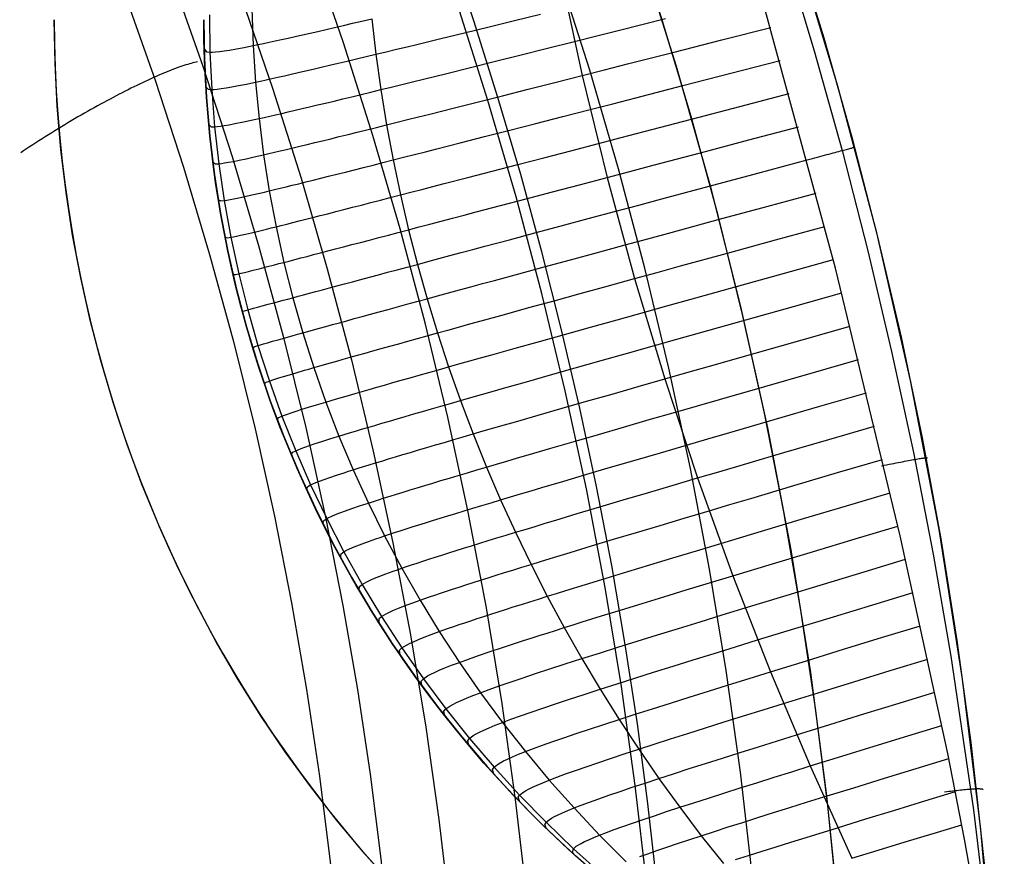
# Model space of a CAD drawing. Header units: millimetres. Extents: x -118 to 118, y -118 to 118.
# Tile 61 of 68: x 91 to 117, y 11 to 34. Entities that reach past the tile are written whole.
import ezdxf

# ---------------------------------------------------------------- set-up
doc = ezdxf.new("R2010")
doc.units = ezdxf.units.MM
doc.header["$MEASUREMENT"] = 0
doc.layers.add('Predefinito', color=5, linetype='Continuous')

msp = doc.modelspace()

# ---------------------------------------------------------------- linework, layer by layer
at = {"layer": 'Predefinito'}
for points in [[(113.5, 0), (113.472, 2.519), (113.387, 5.06), (113.244, 7.62), (113.041, 10.198), (112.777, 12.793), (112.45, 15.401), (112.06, 18.022), (111.605, 20.653), (111.084, 23.291), (110.497, 25.935), (109.842, 28.583), (109.119, 31.23), (108.326, 33.877), (107.465, 36.518), (106.533, 39.153), (105.531, 41.779), (104.459, 44.392), (103.316, 46.99), (102.103, 49.57), (100.82, 52.13), (99.468, 54.666), (98.046, 57.177), (96.556, 59.658)], [(108.5, 0), (108.458, 2.664), (108.35, 5.331), (108.175, 8.001), (107.933, 10.674), (107.627, 13.33), (107.256, 15.981), (106.82, 18.626), (106.319, 21.265), (105.755, 23.888), (105.129, 26.495), (104.439, 29.087), (103.687, 31.666), (102.872, 34.227), (101.997, 36.764), (101.061, 39.278), (100.065, 41.767), (99.006, 44.24), (97.889, 46.68), (96.715, 49.087), (95.483, 51.461), (94.186, 53.817), (92.835, 56.132), (91.429, 58.406)], [(117.5, 0), (117.43, 4.056), (117.22, 8.106), (116.87, 12.148), (116.381, 16.174), (115.754, 20.182), (114.988, 24.165), (114.086, 28.12), (113.047, 32.041), (111.874, 35.923), (110.567, 39.764), (109.129, 43.556), (107.56, 47.297), (105.864, 50.981), (104.041, 54.605), (102.094, 58.164)], [(91.159, 41.36), (92.147, 39.11), (93.075, 36.847), (93.959, 34.532), (94.78, 32.208), (95.54, 29.878), (96.238, 27.544), (96.876, 25.209), (97.454, 22.874), (97.972, 20.542), (98.432, 18.215), (98.833, 15.895), (99.177, 13.584), (99.465, 11.283), (99.698, 8.995), (99.877, 6.721), (100.003, 4.463), (100.078, 2.222), (100.103, 0)], [(101.172, 10.628), (100.399, 11.492), (99.656, 12.381), (98.944, 13.296), (98.263, 14.234), (97.614, 15.194), (96.998, 16.176), (96.416, 17.179), (95.869, 18.2), (95.356, 19.24), (94.879, 20.296), (94.438, 21.368), (94.033, 22.454), (93.666, 23.553), (93.336, 24.665), (93.044, 25.786), (92.79, 26.917), (92.575, 28.056), (92.399, 29.202), (92.262, 30.353), (92.163, 31.508), (92.104, 32.665), (92.085, 33.824)], [(101.172, 10.628), (100.399, 11.492), (99.656, 12.381), (98.944, 13.296), (98.263, 14.234), (97.614, 15.194), (96.998, 16.176), (96.416, 17.179), (95.869, 18.2), (95.356, 19.24), (94.879, 20.296), (94.438, 21.368), (94.033, 22.454), (93.666, 23.553), (93.336, 24.665), (93.044, 25.786), (92.79, 26.917), (92.575, 28.056), (92.399, 29.202), (92.262, 30.353), (92.163, 31.508), (92.104, 32.665), (92.085, 33.824)], [(106.465, 11.061), (106.032, 11.445), (105.605, 11.837), (105.185, 12.239), (104.773, 12.649), (104.367, 13.068), (103.969, 13.495), (103.579, 13.931), (103.198, 14.374), (102.824, 14.825), (102.459, 15.284), (102.103, 15.75), (101.756, 16.223), (101.418, 16.703), (101.089, 17.19), (100.77, 17.682), (100.461, 18.181), (100.162, 18.685), (99.872, 19.194), (99.593, 19.709), (99.325, 20.228), (99.066, 20.751), (98.819, 21.279), (98.582, 21.811), (98.355, 22.345), (98.14, 22.884), (97.935, 23.425), (97.741, 23.968), (97.558, 24.514), (97.386, 25.061), (97.225, 25.61), (97.075, 26.16), (96.936, 26.712), (96.807, 27.263), (96.69, 27.815), (96.583, 28.367), (96.486, 28.919), (96.401, 29.47), (96.326, 30.021), (96.261, 30.57), (96.206, 31.117), (96.162, 31.663), (96.128, 32.207), (96.104, 32.749), (96.089, 33.288), (96.085, 33.824)], [(96.085, 33.824), (96.103, 32.784), (96.156, 31.745), (96.246, 30.709), (96.372, 29.676), (96.532, 28.648), (96.729, 27.626), (96.96, 26.612), (97.226, 25.606), (97.527, 24.61), (97.862, 23.625), (98.231, 22.652), (98.633, 21.693), (99.068, 20.748), (99.536, 19.818), (100.035, 18.905), (100.565, 18.01), (101.126, 17.134), (101.717, 16.278), (102.337, 15.442), (102.985, 14.628), (103.661, 13.838), (104.364, 13.071), (105.094, 12.329), (105.848, 11.612), (106.626, 10.922)], [(106.626, 10.922), (105.848, 11.612), (105.094, 12.329), (104.364, 13.071), (103.661, 13.838), (102.985, 14.628), (102.337, 15.442), (101.717, 16.278), (101.126, 17.134), (100.565, 18.01), (100.035, 18.905), (99.536, 19.818), (99.068, 20.748), (98.633, 21.693), (98.231, 22.652), (97.862, 23.625), (97.527, 24.61), (97.226, 25.606), (96.96, 26.612), (96.729, 27.626), (96.532, 28.648), (96.372, 29.676), (96.246, 30.709), (96.156, 31.745), (96.103, 32.784), (96.085, 33.824)]]:
    msp.add_lwpolyline(points, dxfattribs=at)
at = {"layer": 'Predefinito', "extrusion": (-0.637433, 0.753614, -0.160452)}
msp.add_lwpolyline([(-96.658, -148.479), (-96.619, -148.386), (-96.577, -148.294), (-96.533, -148.203), (-96.487, -148.112), (-96.439, -148.022), (-96.388, -147.934), (-96.335, -147.846), (-96.28, -147.759), (-96.223, -147.674), (-96.164, -147.59), (-96.102, -147.507), (-96.039, -147.425), (-95.974, -147.345), (-95.907, -147.267), (-95.838, -147.19), (-95.767, -147.115), (-95.694, -147.042), (-95.62, -146.97), (-95.544, -146.901), (-95.467, -146.833), (-95.388, -146.767), (-95.308, -146.704), (-95.227, -146.642), (-95.144, -146.582), (-95.061, -146.525), (-94.976, -146.469), (-94.89, -146.416), (-94.803, -146.365), (-94.716, -146.317), (-94.628, -146.27), (-94.539, -146.226), (-94.449, -146.184), (-94.359, -146.144), (-94.267, -146.106), (-94.174, -146.07), (-94.08, -146.035), (-93.985, -146.003), (-93.888, -145.973), (-93.791, -145.946), (-93.693, -145.92), (-93.594, -145.897), (-93.494, -145.876), (-93.393, -145.857), (-93.292, -145.841), (-93.19, -145.827), (-93.088, -145.815), (-92.985, -145.806), (-92.882, -145.799), (-92.779, -145.795), (-92.676, -145.793), (-92.572, -145.794), (-92.469, -145.797), (-92.366, -145.803), (-92.263, -145.811), (-92.161, -145.821), (-92.059, -145.834), (-91.957, -145.849), (-91.856, -145.867), (-91.756, -145.886), (-91.656, -145.909), (-91.557, -145.933), (-91.459, -145.96), (-91.362, -145.989), (-91.266, -146.02)], dxfattribs=at)
at = {"layer": 'Predefinito', "extrusion": (-0.258825, 0.965924, 5.31879e-06)}
msp.add_lwpolyline([(-116.188, -134.129), (-116.26, -134.179), (-116.331, -134.232), (-116.401, -134.288), (-116.469, -134.346), (-116.537, -134.406), (-116.602, -134.468), (-116.666, -134.533), (-116.728, -134.6), (-116.789, -134.669), (-116.847, -134.741), (-116.904, -134.814), (-116.958, -134.889), (-117.01, -134.966), (-117.06, -135.044), (-117.107, -135.124), (-117.152, -135.206), (-117.194, -135.289), (-117.234, -135.373), (-117.271, -135.458), (-117.305, -135.544), (-117.336, -135.632), (-117.365, -135.719), (-117.391, -135.808), (-117.414, -135.897), (-117.435, -135.986), (-117.452, -136.075), (-117.467, -136.165), (-117.479, -136.254), (-117.488, -136.343), (-117.495, -136.432), (-117.499, -136.521), (-117.5, -136.609)], dxfattribs=at)
at = {"layer": 'Predefinito', "extrusion": (-0.21262, 0.976895, -0.021664)}
msp.add_lwpolyline([(-116.258, -134.088), (-116.327, -134.139), (-116.395, -134.193), (-116.461, -134.248), (-116.526, -134.306), (-116.59, -134.366), (-116.652, -134.429), (-116.713, -134.493), (-116.772, -134.559), (-116.829, -134.628), (-116.884, -134.698), (-116.938, -134.77), (-116.989, -134.844), (-117.038, -134.919), (-117.085, -134.996), (-117.129, -135.074), (-117.172, -135.154), (-117.211, -135.235), (-117.249, -135.317), (-117.284, -135.4), (-117.316, -135.484), (-117.346, -135.569), (-117.373, -135.654), (-117.397, -135.74), (-117.419, -135.827), (-117.438, -135.913), (-117.455, -136), (-117.469, -136.087), (-117.48, -136.174), (-117.489, -136.261), (-117.495, -136.347), (-117.499, -136.433), (-117.5, -136.519)], dxfattribs=at)
at = {"layer": 'Predefinito', "extrusion": (-0.509865, 0.847886, -0.145349)}
msp.add_lwpolyline([(-99.045, -147.309), (-99.008, -147.217), (-98.969, -147.126), (-98.928, -147.034), (-98.884, -146.944), (-98.838, -146.855), (-98.79, -146.766), (-98.739, -146.678), (-98.687, -146.592), (-98.632, -146.506), (-98.575, -146.422), (-98.516, -146.339), (-98.454, -146.257), (-98.391, -146.177), (-98.326, -146.099), (-98.259, -146.022), (-98.19, -145.946), (-98.119, -145.873), (-98.047, -145.801), (-97.973, -145.731), (-97.897, -145.663), (-97.82, -145.597), (-97.742, -145.533), (-97.662, -145.471), (-97.58, -145.411), (-97.498, -145.353), (-97.414, -145.298), (-97.33, -145.244), (-97.244, -145.193), (-97.158, -145.144), (-97.071, -145.097), (-96.983, -145.053), (-96.894, -145.011), (-96.805, -144.971), (-96.714, -144.932), (-96.622, -144.896), (-96.529, -144.862), (-96.434, -144.83), (-96.339, -144.8), (-96.242, -144.772), (-96.144, -144.747), (-96.046, -144.724), (-95.947, -144.703), (-95.847, -144.684), (-95.747, -144.668), (-95.645, -144.654), (-95.544, -144.643), (-95.442, -144.634), (-95.34, -144.628), (-95.238, -144.624), (-95.135, -144.623), (-95.033, -144.624), (-94.931, -144.627), (-94.829, -144.633), (-94.727, -144.642), (-94.625, -144.653), (-94.524, -144.666), (-94.424, -144.682), (-94.324, -144.7), (-94.225, -144.72), (-94.126, -144.743), (-94.029, -144.768), (-93.932, -144.795), (-93.836, -144.824), (-93.742, -144.856)], dxfattribs=at)
at = {"layer": 'Predefinito', "extrusion": (-0.165876, 0.985036, -0.046788)}
msp.add_lwpolyline([(-116.479, -133.963), (-116.536, -134.014), (-116.593, -134.068), (-116.648, -134.124), (-116.702, -134.181), (-116.755, -134.239), (-116.807, -134.3), (-116.857, -134.362), (-116.906, -134.425), (-116.953, -134.49), (-116.998, -134.556), (-117.042, -134.624), (-117.084, -134.693), (-117.124, -134.763), (-117.162, -134.834), (-117.198, -134.907), (-117.233, -134.98), (-117.265, -135.054), (-117.296, -135.129), (-117.324, -135.205), (-117.35, -135.281), (-117.374, -135.358), (-117.396, -135.436), (-117.416, -135.513), (-117.434, -135.592), (-117.45, -135.67), (-117.463, -135.748), (-117.474, -135.827), (-117.484, -135.905), (-117.491, -135.984), (-117.496, -136.062), (-117.499, -136.14), (-117.5, -136.218)], dxfattribs=at)
at = {"layer": 'Predefinito', "extrusion": (-0.118776, 0.989913, -0.077232)}
msp.add_lwpolyline([(-116.859, -133.772), (-116.897, -133.821), (-116.933, -133.87), (-116.969, -133.921), (-117.003, -133.972), (-117.037, -134.024), (-117.07, -134.077), (-117.101, -134.131), (-117.132, -134.186), (-117.161, -134.241), (-117.19, -134.297), (-117.217, -134.353), (-117.243, -134.41), (-117.268, -134.468), (-117.292, -134.527), (-117.314, -134.585), (-117.335, -134.645), (-117.355, -134.705), (-117.374, -134.765), (-117.391, -134.825), (-117.408, -134.886), (-117.422, -134.947), (-117.436, -135.008), (-117.448, -135.07), (-117.459, -135.132), (-117.469, -135.193), (-117.477, -135.255), (-117.484, -135.317), (-117.49, -135.379), (-117.494, -135.441), (-117.497, -135.502), (-117.499, -135.564), (-117.5, -135.625)], dxfattribs=at)
at = {"layer": 'Predefinito', "extrusion": (-0.106982, 0.99063, -0.08489)}
msp.add_lwpolyline([(-116.974, -133.734), (-117.005, -133.78), (-117.036, -133.827), (-117.065, -133.875), (-117.094, -133.923), (-117.121, -133.972), (-117.148, -134.021), (-117.174, -134.071), (-117.199, -134.121), (-117.223, -134.173), (-117.247, -134.224), (-117.269, -134.276), (-117.29, -134.329), (-117.311, -134.382), (-117.33, -134.435), (-117.348, -134.489), (-117.366, -134.543), (-117.382, -134.597), (-117.397, -134.652), (-117.411, -134.707), (-117.424, -134.762), (-117.437, -134.817), (-117.448, -134.873), (-117.458, -134.928), (-117.467, -134.984), (-117.474, -135.04), (-117.481, -135.096), (-117.487, -135.152), (-117.492, -135.208), (-117.495, -135.264), (-117.498, -135.319), (-117.499, -135.375), (-117.5, -135.431)], dxfattribs=at)
at = {"layer": 'Predefinito', "extrusion": (-0.101077, 0.990827, -0.089692)}
msp.add_lwpolyline([(-117.033, -133.706), (-117.06, -133.751), (-117.087, -133.796), (-117.114, -133.842), (-117.139, -133.888), (-117.164, -133.934), (-117.188, -133.982), (-117.211, -134.029), (-117.233, -134.077), (-117.255, -134.126), (-117.275, -134.175), (-117.295, -134.225), (-117.314, -134.274), (-117.332, -134.325), (-117.349, -134.375), (-117.365, -134.426), (-117.381, -134.477), (-117.395, -134.528), (-117.409, -134.58), (-117.421, -134.632), (-117.433, -134.684), (-117.444, -134.736), (-117.454, -134.789), (-117.462, -134.841), (-117.47, -134.894), (-117.477, -134.946), (-117.483, -134.999), (-117.488, -135.052), (-117.493, -135.104), (-117.496, -135.157), (-117.498, -135.209), (-117.5, -135.262), (-117.5, -135.314)], dxfattribs=at)
at = {"layer": 'Predefinito'}
for points in [[(111.338, 0.012, -161), (111.294, 2.752, -161), (111.182, 5.491, -161), (111.003, 8.227, -161), (110.756, 10.96, -161), (110.442, 13.686, -161), (110.062, 16.406, -161), (109.615, 19.116, -161), (109.104, 21.815, -161), (108.527, 24.502, -161), (107.885, 27.175, -161), (107.179, 29.832, -161), (106.41, 32.472, -161), (105.576, 35.092, -161), (104.68, 37.692, -161), (103.722, 40.269, -161), (102.701, 42.823, -161), (101.617, 45.353, -161), (100.472, 47.856, -161), (99.265, 50.33, -161), (97.998, 52.773, -161), (96.672, 55.183, -161), (95.285, 57.559, -161)], [(108.775, 0.012, -153.679), (108.747, 2.155, -153.679), (108.675, 4.297, -153.679), (108.561, 6.439, -153.679), (108.404, 8.578, -153.679), (108.206, 10.715, -153.679), (107.966, 12.848, -153.679), (107.684, 14.977, -153.679), (107.36, 17.101, -153.679), (106.996, 19.218, -153.679), (106.59, 21.328, -153.679), (106.144, 23.431, -153.679), (105.657, 25.525, -153.679), (105.129, 27.609, -153.679), (104.562, 29.683, -153.679), (103.954, 31.746, -153.679), (103.307, 33.797, -153.679), (102.62, 35.835, -153.679)], [(111.859, 35.969, -136.546), (112.672, 33.336, -136.592), (113.423, 30.684, -136.609), (114.111, 28.016, -136.598), (114.737, 25.331, -136.558), (115.299, 22.634, -136.488), (115.798, 19.927, -136.386), (116.233, 17.21, -136.247), (116.604, 14.485, -136.068), (116.976, 11.082, -135.787)], [(105.275, 0.012, -143.679), (105.234, 2.604, -143.679), (105.128, 5.196, -143.679), (104.958, 7.785, -143.679), (104.724, 10.371, -143.679), (104.427, 12.951, -143.679), (104.067, 15.524, -143.679), (103.645, 18.088, -143.679), (103.16, 20.642, -143.679), (102.614, 23.184, -143.679), (102.007, 25.713, -143.679), (101.338, 28.227, -143.679), (100.61, 30.725, -143.679), (99.821, 33.204, -143.679), (98.972, 35.664, -143.679)], [(107.722, 35.752, -135), (108.724, 32.579, -135), (109.632, 29.377, -135), (110.446, 26.153, -135), (111.165, 22.906, -135), (111.788, 19.638, -135), (112.316, 16.352, -135), (112.747, 13.053, -135), (113.081, 9.742, -135)], [(111.62, 35.639, -135.186), (112.417, 32.988, -135.201), (113.16, 30.322, -135.206), (113.849, 27.641, -135.201), (114.485, 24.948, -135.186), (115.067, 22.242, -135.162), (115.595, 19.524, -135.131), (116.071, 16.795, -135.093), (116.679, 12.676, -135.037), (117.006, 9.912, -135.007)], [(105.614, 35.065, -129.931), (106.206, 32.33, -130.006), (106.872, 29.605, -130.04), (107.61, 26.896, -130.033), (108.42, 24.211, -129.985), (109.296, 21.56, -129.897), (110.239, 18.944, -129.767), (111.243, 16.373, -129.597), (112.303, 13.852, -129.386), (113.417, 11.385, -129.134)], [(95.201, 35.012, -145.024), (96.057, 32.579, -145.026), (96.84, 30.166, -145.026), (97.551, 27.777, -145.027), (98.211, 25.352, -145.026), (98.811, 22.912, -145.025), (99.342, 20.508, -145.024), (99.805, 18.15, -145.022), (100.195, 15.896, -145.019), (100.534, 13.635, -145.017), (100.823, 11.367, -145.014), (101.062, 9.092, -145.011), (101.324, 5.653, -145.007), (101.468, 2.258, -145.002), (101.5, 0, -145)], [(116.823, 9.707, -134.396), (116.438, 11.893, -134.267), (115.986, 14.182, -134.181), (114.715, 20.014, -134.113), (112.988, 27.171, -134.126), (110.871, 34.945, -134.122)], [(97.106, 34.392, -141.415), (97.925, 31.993, -141.415), (98.685, 29.58, -141.414), (99.388, 27.155, -141.412), (100.032, 24.719, -141.411), (100.618, 22.274, -141.408), (101.145, 19.82, -141.405), (101.614, 17.36, -141.402), (102.024, 14.892, -141.398), (102.374, 12.417, -141.394), (102.664, 9.937, -141.39), (102.893, 7.453, -141.386), (103.059, 4.968, -141.383), (103.162, 2.484, -141.38), (103.199, 0.008, -141.379)], [(97.371, 34.112, -116.251), (97.406, 33.132, -116.291), (97.469, 32.154, -116.326), (97.562, 31.179, -116.356), (97.684, 30.209, -116.38), (97.836, 29.243, -116.399), (98.016, 28.283, -116.412), (98.226, 27.33, -116.42), (98.464, 26.383, -116.423), (98.731, 25.444, -116.42), (99.026, 24.514, -116.412), (99.35, 23.593, -116.399), (99.701, 22.681, -116.38), (100.081, 21.779, -116.356), (100.487, 20.889, -116.326), (100.921, 20.01, -116.291), (101.381, 19.145, -116.251), (101.869, 18.291, -116.205), (102.383, 17.45, -116.154), (102.922, 16.625, -116.097), (103.487, 15.814, -116.035), (104.076, 15.018, -115.968), (104.69, 14.238, -115.895), (105.328, 13.475, -115.817), (105.989, 12.729, -115.734), (106.674, 12, -115.645), (107.381, 11.289, -115.551)], [(92.085, 33.824, -100.001), (92.091, 33.191, -100.001), (92.108, 32.557, -100.001), (92.138, 31.924, -100.001), (92.179, 31.292, -100.001), (92.232, 30.66, -100.001), (92.296, 30.029, -100.001), (92.373, 29.4, -100.001), (92.46, 28.773, -100.001), (92.56, 28.147, -100.001), (92.671, 27.523, -100.001), (92.794, 26.902, -100.001), (92.928, 26.282, -100.001), (93.074, 25.666, -100.001), (93.231, 25.052, -100.001), (93.399, 24.441, -100), (93.579, 23.834, -100), (93.77, 23.229, -100), (93.972, 22.628, -100), (94.186, 22.031, -100), (94.41, 21.438, -100), (94.646, 20.849, -100), (94.892, 20.265, -100), (95.149, 19.685, -100), (95.417, 19.111, -100), (95.695, 18.541, -100), (95.984, 17.977, -100), (96.284, 17.419, -100), (96.593, 16.866, -100), (96.913, 16.319, -100), (97.243, 15.777, -100), (97.583, 15.243, -100), (97.932, 14.714, -100), (98.293, 14.191, -100), (98.662, 13.675, -100), (99.042, 13.166, -100), (99.43, 12.665, -100), (99.828, 12.17, -100), (100.235, 11.683, -100), (100.651, 11.203, -100)], [(96.095, 33.046, -100), (96.16, 32.965, -106.151), (96.249, 32.955, -108.2), (96.314, 32.956, -109.224), (96.397, 32.962, -110.247), (96.5, 32.972, -111.268), (96.626, 32.989, -112.284), (96.776, 33.013, -113.296), (96.955, 33.044, -114.302), (97.164, 33.083, -115.301), (97.28, 33.106, -115.797), (97.406, 33.132, -116.291), (97.54, 33.159, -116.783), (97.683, 33.189, -117.272), (97.835, 33.222, -117.758), (97.995, 33.256, -118.242), (98.164, 33.293, -118.722), (98.342, 33.333, -119.199), (98.528, 33.374, -119.672), (98.723, 33.418, -120.142), (98.926, 33.464, -120.607), (99.137, 33.512, -121.069), (99.357, 33.563, -121.526), (99.585, 33.616, -121.978), (99.821, 33.67, -122.425), (100.065, 33.728, -122.868), (100.316, 33.787, -123.305), (100.576, 33.848, -123.737)], [(96.138, 32.031, -100), (96.205, 31.961, -106.165), (96.295, 31.956, -108.219), (96.362, 31.959, -109.245), (96.446, 31.967, -110.27), (96.55, 31.981, -111.293), (96.678, 32, -112.311), (96.83, 32.026, -113.325), (97.011, 32.06, -114.333), (97.224, 32.102, -115.334), (97.342, 32.127, -115.831), (97.469, 32.154, -116.326), (97.605, 32.183, -116.819), (97.751, 32.214, -117.309), (97.905, 32.248, -117.796), (98.068, 32.285, -118.28), (98.239, 32.323, -118.761), (98.42, 32.364, -119.238), (98.609, 32.408, -119.712), (98.807, 32.453, -120.182), (99.013, 32.501, -120.648), (99.227, 32.552, -121.11), (99.45, 32.604, -121.567), (99.682, 32.659, -122.02), (99.921, 32.715, -122.467), (100.169, 32.775, -122.91), (100.424, 32.836, -123.347), (100.688, 32.899, -123.779), (100.96, 32.964, -124.205), (101.239, 33.032, -124.625), (101.525, 33.101, -125.04), (101.819, 33.173, -125.45), (102.427, 33.321, -126.252), (103.06, 33.476, -127.033), (103.716, 33.637, -127.794), (104.394, 33.804, -128.535), (105.09, 33.976, -129.257)], [(96.216, 31.017, -100), (96.283, 30.961, -106.176), (96.374, 30.961, -108.234), (96.442, 30.966, -109.263), (96.527, 30.976, -110.29), (96.632, 30.992, -111.314), (96.761, 31.014, -112.335), (96.916, 31.043, -113.35), (97.099, 31.08, -114.36), (97.313, 31.125, -115.362), (97.433, 31.151, -115.86), (97.562, 31.179, -116.356), (97.7, 31.21, -116.849), (97.847, 31.243, -117.34), (98.003, 31.279, -117.827), (98.168, 31.317, -118.312), (98.342, 31.357, -118.794), (98.524, 31.4, -119.272), (98.716, 31.445, -119.746), (98.916, 31.492, -120.216), (99.125, 31.542, -120.683), (99.342, 31.594, -121.145), (99.568, 31.648, -121.602), (99.802, 31.705, -122.055), (100.044, 31.763, -122.503), (100.295, 31.824, -122.945), (100.554, 31.887, -123.383), (100.821, 31.953, -123.814), (101.096, 32.02, -124.24), (101.379, 32.09, -124.66), (101.669, 32.161, -125.075), (101.966, 32.235, -125.484), (102.582, 32.387, -126.285), (103.223, 32.547, -127.066), (103.887, 32.712, -127.825), (104.573, 32.884, -128.564), (105.278, 33.06, -129.284), (106, 33.241, -129.985), (106.597, 33.391, -130.54), (107.202, 33.543, -131.083), (108.439, 33.854, -132.137)], [(96.235, 33.956, -108.179), (96.249, 32.955, -108.2), (96.295, 31.956, -108.219), (96.374, 30.961, -108.234), (96.486, 29.969, -108.247), (96.631, 28.982, -108.257), (96.808, 28.001, -108.264), (97.018, 27.027, -108.268), (97.26, 26.061, -108.269), (97.534, 25.103, -108.268), (97.839, 24.154, -108.264), (98.176, 23.217, -108.257), (98.544, 22.29, -108.247), (98.943, 21.375, -108.234), (99.372, 20.473, -108.219), (99.831, 19.585, -108.2), (100.319, 18.713, -108.179), (100.838, 17.853, -108.155), (101.385, 17.011, -108.128), (101.96, 16.186, -108.099), (102.563, 15.379, -108.066), (103.193, 14.591, -108.031), (103.85, 13.822, -107.993), (104.533, 13.073, -107.952), (105.241, 12.346, -107.908), (105.974, 11.639, -107.862), (106.732, 10.955, -107.812)], [(100.576, 33.848, -123.737), (100.688, 32.899, -123.779), (100.821, 31.953, -123.814), (100.975, 31.009, -123.843), (101.15, 30.07, -123.866), (101.346, 29.134, -123.882), (101.562, 28.203, -123.891), (101.799, 27.277, -123.895), (102.057, 26.356, -123.891), (102.335, 25.442, -123.882), (102.633, 24.534, -123.866), (102.951, 23.633, -123.843), (103.29, 22.738, -123.814), (103.648, 21.853, -123.779), (104.025, 20.975, -123.737), (104.422, 20.107, -123.689), (104.838, 19.246, -123.634), (105.273, 18.395, -123.573), (105.726, 17.555, -123.505), (106.197, 16.726, -123.431), (106.687, 15.906, -123.351), (107.194, 15.099, -123.264), (107.719, 14.302, -123.171), (108.26, 13.518, -123.071), (108.818, 12.746, -122.965), (109.393, 11.987, -122.853), (109.984, 11.241, -122.734)], [(96.327, 30.007, -100), (96.395, 29.965, -106.186), (96.486, 29.969, -108.247), (96.554, 29.977, -109.277), (96.64, 29.99, -110.305), (96.746, 30.008, -111.331), (96.876, 30.033, -112.353), (97.032, 30.064, -113.371), (97.217, 30.104, -114.381), (97.433, 30.152, -115.385), (97.554, 30.179, -115.884), (97.684, 30.209, -116.38), (97.823, 30.241, -116.874), (97.972, 30.276, -117.365), (98.129, 30.313, -117.853), (98.296, 30.352, -118.338), (98.471, 30.394, -118.82), (98.656, 30.439, -119.299), (98.849, 30.485, -119.774), (99.051, 30.535, -120.244), (99.262, 30.586, -120.711), (99.481, 30.64, -121.173), (99.709, 30.696, -121.631), (99.946, 30.754, -122.084), (100.191, 30.815, -122.532), (100.444, 30.877, -122.974), (100.705, 30.942, -123.412), (100.975, 31.009, -123.843), (101.253, 31.079, -124.269), (101.538, 31.15, -124.689), (101.831, 31.224, -125.103), (102.132, 31.299, -125.512), (102.753, 31.456, -126.313), (103.401, 31.619, -127.092), (104.072, 31.789, -127.85), (104.765, 31.964, -128.588), (105.477, 32.145, -129.306), (106.206, 32.33, -130.006), (106.808, 32.483, -130.558), (107.419, 32.639, -131.1), (108.667, 32.957, -132.149), (109.946, 33.283, -133.156), (111.252, 33.616, -134.125)], [(96.473, 29.001, -100), (96.54, 28.973, -106.193), (96.631, 28.982, -108.257), (96.699, 28.993, -109.288), (96.785, 29.008, -110.318), (96.892, 29.029, -111.345), (97.022, 29.056, -112.368), (97.179, 29.09, -113.386), (97.365, 29.133, -114.398), (97.583, 29.183, -115.403), (97.705, 29.212, -115.902), (97.836, 29.243, -116.399), (97.976, 29.277, -116.893), (98.125, 29.313, -117.385), (98.284, 29.352, -117.873), (98.451, 29.393, -118.359), (98.628, 29.436, -118.841), (98.814, 29.482, -119.32), (99.009, 29.531, -119.795), (99.212, 29.581, -120.266), (99.424, 29.634, -120.733), (99.645, 29.69, -121.195), (99.875, 29.747, -121.653), (100.113, 29.807, -122.106), (100.36, 29.87, -122.554), (100.615, 29.934, -122.997), (100.878, 30.001, -123.434), (101.15, 30.07, -123.866), (101.43, 30.141, -124.291), (101.717, 30.214, -124.711), (102.012, 30.289, -125.125), (102.315, 30.367, -125.534), (102.941, 30.527, -126.334), (103.594, 30.694, -127.113), (104.27, 30.867, -127.87), (104.968, 31.047, -128.607), (105.685, 31.231, -129.324), (106.419, 31.42, -130.021), (107.026, 31.576, -130.573), (107.641, 31.735, -131.112), (108.898, 32.059, -132.158), (110.186, 32.392, -133.161), (111.501, 32.732, -134.126)], [(96.653, 28.001, -100), (96.717, 27.987, -106.199), (96.808, 28.001, -108.264), (96.876, 28.014, -109.296), (96.962, 28.032, -110.326), (97.069, 28.055, -111.354), (97.2, 28.085, -112.379), (97.357, 28.122, -113.398), (97.544, 28.167, -114.41), (97.763, 28.221, -115.416), (97.885, 28.251, -115.915), (98.016, 28.283, -116.412), (98.157, 28.318, -116.907), (98.307, 28.356, -117.399), (98.466, 28.396, -117.888), (98.635, 28.439, -118.374), (98.812, 28.484, -118.856), (98.999, 28.531, -119.335), (99.194, 28.581, -119.81), (99.399, 28.633, -120.282), (99.612, 28.688, -120.749), (99.834, 28.745, -121.211), (100.065, 28.804, -121.669), (100.304, 28.865, -122.122), (100.552, 28.929, -122.57), (100.808, 28.995, -123.013), (101.073, 29.064, -123.45), (101.346, 29.134, -123.882), (101.627, 29.207, -124.307), (101.916, 29.282, -124.727), (102.212, 29.359, -125.141), (102.517, 29.437, -125.549), (103.146, 29.601, -126.349), (103.801, 29.771, -127.127), (104.481, 29.948, -127.884), (105.182, 30.131, -128.62), (105.903, 30.319, -129.336), (106.641, 30.512, -130.033), (107.251, 30.671, -130.583), (107.869, 30.832, -131.122), (109.132, 31.162, -132.165), (110.426, 31.501, -133.165), (111.747, 31.846, -134.128)], [(96.866, 27.007, -100), (96.928, 27.008, -106.202), (97.018, 27.027, -108.268), (97.086, 27.042, -109.301), (97.171, 27.063, -110.332), (97.278, 27.089, -111.36), (97.409, 27.121, -112.385), (97.566, 27.161, -113.404), (97.753, 27.208, -114.418), (97.972, 27.264, -115.423), (98.094, 27.296, -115.923), (98.226, 27.33, -116.42), (98.367, 27.366, -116.915), (98.517, 27.405, -117.407), (98.676, 27.447, -117.896), (98.845, 27.491, -118.382), (99.023, 27.537, -118.865), (99.21, 27.586, -119.344), (99.406, 27.637, -119.82), (99.611, 27.691, -120.291), (99.824, 27.746, -120.758), (100.047, 27.805, -121.221), (100.278, 27.865, -121.679), (100.518, 27.928, -122.132), (100.766, 27.994, -122.58), (101.023, 28.061, -123.023), (101.288, 28.131, -123.46), (101.562, 28.203, -123.891), (101.844, 28.277, -124.317), (102.134, 28.354, -124.737), (102.431, 28.432, -125.151), (102.736, 28.512, -125.559), (103.048, 28.595, -125.961), (103.367, 28.679, -126.358), (104.024, 28.852, -127.136), (104.705, 29.032, -127.892), (105.409, 29.218, -128.628), (106.131, 29.409, -129.343), (106.872, 29.605, -130.04), (107.482, 29.766, -130.589), (108.102, 29.93, -131.127), (109.368, 30.265, -132.169), (110.666, 30.609, -133.168), (111.99, 30.959, -134.128)], [(97.112, 26.021, -100), (97.171, 26.037, -106.203), (97.26, 26.061, -108.269), (97.327, 26.079, -109.302), (97.412, 26.102, -110.334), (97.518, 26.13, -111.362), (97.649, 26.165, -112.387), (97.805, 26.207, -113.407), (97.992, 26.257, -114.42), (98.21, 26.315, -115.426), (98.333, 26.348, -115.926), (98.464, 26.383, -116.423), (98.605, 26.421, -116.918), (98.755, 26.461, -117.41), (98.914, 26.504, -117.899), (99.083, 26.549, -118.385), (99.261, 26.597, -118.868), (99.447, 26.647, -119.347), (99.643, 26.699, -119.823), (99.848, 26.754, -120.294), (100.062, 26.811, -120.761), (100.284, 26.871, -121.224), (100.515, 26.933, -121.682), (100.755, 26.997, -122.135), (101.003, 27.064, -122.583), (101.26, 27.133, -123.026), (101.526, 27.204, -123.463), (101.799, 27.277, -123.895), (102.081, 27.353, -124.32), (102.371, 27.43, -124.74), (102.668, 27.51, -125.154), (102.973, 27.592, -125.562), (103.285, 27.675, -125.965), (103.604, 27.761, -126.361), (104.261, 27.937, -127.139), (104.943, 28.119, -127.895), (105.646, 28.308, -128.631), (106.369, 28.502, -129.346), (107.11, 28.7, -130.042), (107.721, 28.864, -130.591), (108.341, 29.03, -131.129), (109.607, 29.369, -132.17), (110.905, 29.717, -133.169), (112.229, 30.072, -134.129)], [(97.392, 25.044, -100), (97.446, 25.074, -106.202), (97.534, 25.103, -108.268), (97.6, 25.123, -109.301), (97.684, 25.148, -110.332), (97.79, 25.179, -111.36), (97.919, 25.217, -112.385), (98.075, 25.261, -113.404), (98.261, 25.313, -114.418), (98.478, 25.374, -115.423), (98.6, 25.408, -115.923), (98.731, 25.444, -116.42), (98.871, 25.483, -116.915), (99.021, 25.525, -117.407), (99.18, 25.569, -117.896), (99.348, 25.615, -118.382), (99.525, 25.664, -118.865), (99.711, 25.715, -119.344), (99.907, 25.769, -119.82), (100.111, 25.825, -120.291), (100.324, 25.883, -120.758), (100.546, 25.944, -121.221), (100.776, 26.007, -121.679), (101.015, 26.072, -122.132), (101.263, 26.14, -122.58), (101.519, 26.21, -123.023), (101.784, 26.282, -123.46), (102.057, 26.356, -123.891), (102.338, 26.433, -124.317), (102.627, 26.512, -124.737), (102.924, 26.593, -125.151), (103.228, 26.675, -125.559), (103.539, 26.76, -125.961), (103.858, 26.847, -126.358), (104.514, 27.025, -127.136), (105.194, 27.21, -127.892), (105.895, 27.401, -128.628), (106.617, 27.596, -129.343), (107.356, 27.797, -130.04), (107.966, 27.962, -130.589), (108.585, 28.13, -131.127), (109.849, 28.473, -132.169), (111.144, 28.825, -133.168), (112.465, 29.183, -134.128)], [(97.704, 24.077, -100), (97.753, 24.121, -106.199), (97.839, 24.154, -108.264), (97.904, 24.177, -109.296), (97.988, 24.205, -110.326), (98.092, 24.238, -111.354), (98.22, 24.277, -112.379), (98.375, 24.324, -113.398), (98.559, 24.378, -114.41), (98.775, 24.441, -115.416), (98.896, 24.476, -115.915), (99.026, 24.514, -116.412), (99.166, 24.554, -116.907), (99.314, 24.596, -117.399), (99.472, 24.641, -117.888), (99.639, 24.688, -118.374), (99.816, 24.738, -118.856), (100.001, 24.791, -119.335), (100.195, 24.845, -119.81), (100.398, 24.902, -120.282), (100.61, 24.962, -120.749), (100.831, 25.023, -121.211), (101.061, 25.087, -121.669), (101.298, 25.154, -122.122), (101.545, 25.222, -122.57), (101.8, 25.293, -123.013), (102.063, 25.366, -123.45), (102.335, 25.442, -123.882), (102.615, 25.519, -124.307), (102.902, 25.599, -124.727), (103.198, 25.681, -125.141), (103.501, 25.764, -125.549), (104.127, 25.937, -126.349), (104.78, 26.118, -127.127), (105.457, 26.304, -127.884), (106.156, 26.497, -128.62), (106.874, 26.694, -129.336), (107.61, 26.896, -130.033), (108.217, 27.063, -130.583), (108.834, 27.233, -131.122), (110.092, 27.578, -132.165), (111.382, 27.932, -133.165), (112.699, 28.293, -134.128)], [(98.049, 23.121, -100), (98.092, 23.179, -106.193), (98.176, 23.217, -108.257), (98.24, 23.241, -109.288), (98.322, 23.271, -110.318), (98.425, 23.306, -111.345), (98.552, 23.348, -112.368), (98.705, 23.397, -113.386), (98.887, 23.453, -114.398), (99.101, 23.518, -115.403), (99.221, 23.554, -115.902), (99.35, 23.593, -116.399), (99.488, 23.633, -116.893), (99.635, 23.677, -117.385), (99.792, 23.723, -117.873), (99.958, 23.771, -118.359), (100.133, 23.822, -118.841), (100.317, 23.875, -119.32), (100.509, 23.93, -119.795), (100.711, 23.988, -120.266), (100.921, 24.048, -120.733), (101.14, 24.111, -121.195), (101.368, 24.176, -121.653), (101.604, 24.243, -122.106), (101.849, 24.312, -122.554), (102.102, 24.384, -122.997), (102.363, 24.458, -123.434), (102.633, 24.534, -123.866), (102.911, 24.612, -124.291), (103.197, 24.693, -124.711), (103.49, 24.775, -125.125), (103.791, 24.859, -125.534), (104.413, 25.034, -126.334), (105.062, 25.215, -127.113), (105.734, 25.403, -127.87), (106.428, 25.597, -128.607), (107.141, 25.796, -129.324), (107.872, 25.999, -130.021), (108.475, 26.167, -130.573), (109.088, 26.337, -131.112), (110.339, 26.685, -132.158), (111.62, 27.041, -133.161), (112.928, 27.404, -134.126)], [(98.425, 22.177, -100), (98.463, 22.248, -106.186), (98.544, 22.29, -108.247), (98.607, 22.317, -109.277), (98.687, 22.348, -110.305), (98.788, 22.386, -111.331), (98.913, 22.429, -112.353), (99.064, 22.48, -113.371), (99.244, 22.538, -114.381), (99.455, 22.605, -115.385), (99.574, 22.642, -115.884), (99.701, 22.681, -116.38), (99.838, 22.723, -116.874), (99.984, 22.767, -117.365), (100.139, 22.813, -117.853), (100.303, 22.862, -118.338), (100.476, 22.914, -118.82), (100.658, 22.968, -119.299), (100.849, 23.024, -119.774), (101.048, 23.082, -120.244), (101.256, 23.143, -120.711), (101.473, 23.206, -121.173), (101.699, 23.272, -121.631), (101.933, 23.339, -122.084), (102.175, 23.409, -122.532), (102.425, 23.482, -122.974), (102.684, 23.556, -123.412), (102.951, 23.633, -123.843), (103.227, 23.711, -124.269), (103.51, 23.792, -124.689), (103.8, 23.875, -125.103), (104.098, 23.96, -125.512), (104.715, 24.135, -126.313), (105.357, 24.318, -127.092), (106.023, 24.506, -127.85), (106.711, 24.701, -128.588), (107.418, 24.9, -129.306), (108.142, 25.104, -130.006), (108.74, 25.273, -130.558), (109.347, 25.444, -131.1), (110.587, 25.792, -132.149), (111.858, 26.149, -133.156), (113.155, 26.513, -134.125)], [(98.834, 21.247, -100), (98.864, 21.329, -106.176), (98.943, 21.375, -108.234), (99.004, 21.403, -109.263), (99.083, 21.437, -110.29), (99.182, 21.476, -111.314), (99.305, 21.521, -112.335), (99.453, 21.573, -113.35), (99.63, 21.633, -114.36), (99.838, 21.701, -115.362), (99.955, 21.739, -115.86), (100.081, 21.779, -116.356), (100.216, 21.821, -116.849), (100.359, 21.866, -117.34), (100.512, 21.913, -117.827), (100.674, 21.962, -118.312), (100.845, 22.014, -118.794), (101.025, 22.069, -119.272), (101.213, 22.125, -119.746), (101.41, 22.184, -120.216), (101.616, 22.246, -120.683), (101.83, 22.309, -121.145), (102.052, 22.375, -121.602), (102.283, 22.443, -122.055), (102.523, 22.513, -122.503), (102.77, 22.586, -122.945), (103.026, 22.661, -123.383), (103.29, 22.738, -123.814), (103.562, 22.817, -124.24), (103.842, 22.898, -124.66), (104.129, 22.981, -125.075), (104.423, 23.066, -125.484), (105.032, 23.242, -126.285), (105.667, 23.424, -127.066), (106.326, 23.613, -127.825), (107.005, 23.807, -128.564), (107.704, 24.007, -129.284), (108.42, 24.211, -129.985), (109.011, 24.38, -130.54), (109.612, 24.551, -131.083), (110.839, 24.899, -132.137), (112.096, 25.256, -133.149), (113.379, 25.62, -134.123)], [(99.273, 20.33, -100), (99.296, 20.423, -106.165), (99.372, 20.473, -108.219), (99.431, 20.504, -109.245), (99.508, 20.539, -110.27), (99.605, 20.58, -111.293), (99.725, 20.626, -112.311), (99.871, 20.68, -113.325), (100.044, 20.741, -114.333), (100.249, 20.811, -115.334), (100.364, 20.849, -115.831), (100.487, 20.889, -116.326), (100.62, 20.932, -116.819), (100.761, 20.977, -117.309), (100.912, 21.025, -117.796), (101.071, 21.075, -118.28), (101.239, 21.127, -118.761), (101.416, 21.182, -119.238), (101.602, 21.239, -119.712), (101.796, 21.298, -120.182), (101.998, 21.36, -120.648), (102.209, 21.423, -121.11), (102.428, 21.49, -121.567), (102.656, 21.558, -122.02), (102.892, 21.628, -122.467), (103.136, 21.701, -122.91), (103.388, 21.776, -123.347), (103.648, 21.853, -123.779), (103.916, 21.932, -124.205), (104.191, 22.013, -124.625), (104.474, 22.096, -125.04), (104.764, 22.181, -125.45), (105.365, 22.357, -126.252), (105.991, 22.539, -127.033), (106.64, 22.727, -127.794), (107.31, 22.922, -128.535), (107.999, 23.121, -129.257), (108.704, 23.324, -129.96), (109.288, 23.493, -130.517), (109.881, 23.663, -131.063), (111.092, 24.011, -132.122), (112.332, 24.368, -133.14), (113.599, 24.731, -134.121)], [(99.743, 19.429, -100), (99.759, 19.532, -106.151), (99.831, 19.585, -108.2), (99.888, 19.617, -109.224), (99.963, 19.654, -110.247), (100.058, 19.696, -111.268), (100.175, 19.744, -112.284), (100.317, 19.799, -113.296), (100.487, 19.861, -114.302), (100.688, 19.931, -115.301), (100.8, 19.97, -115.797), (100.921, 20.01, -116.291), (101.051, 20.054, -116.783), (101.19, 20.099, -117.272), (101.338, 20.147, -117.758), (101.494, 20.197, -118.242), (101.659, 20.25, -118.722), (101.833, 20.305, -119.199), (102.015, 20.362, -119.672), (102.205, 20.421, -120.142), (102.404, 20.483, -120.607), (102.612, 20.546, -121.069), (102.827, 20.612, -121.526), (103.051, 20.681, -121.978), (103.282, 20.751, -122.425), (103.522, 20.824, -122.868), (103.77, 20.898, -123.305), (104.025, 20.975, -123.737), (104.289, 21.054, -124.163), (104.559, 21.135, -124.584), (104.838, 21.218, -124.999), (105.123, 21.302, -125.409), (105.713, 21.477, -126.212), (106.329, 21.659, -126.995), (106.967, 21.846, -127.758), (107.625, 22.039, -128.501), (108.303, 22.237, -129.225), (108.997, 22.44, -129.931), (109.571, 22.607, -130.491), (110.155, 22.777, -131.04), (111.347, 23.124, -132.105), (112.569, 23.478, -133.13), (113.816, 23.839, -134.118)], [(100.243, 18.546, -100), (100.25, 18.657, -106.135), (100.319, 18.713, -108.179), (100.447, 18.784, -110.221), (100.538, 18.827, -111.239), (100.652, 18.876, -112.253), (100.791, 18.932, -113.262), (100.957, 18.995, -114.266), (101.153, 19.065, -115.262), (101.263, 19.104, -115.757), (101.381, 19.145, -116.251), (101.509, 19.188, -116.741), (101.644, 19.234, -117.23), (101.789, 19.282, -117.715), (101.942, 19.332, -118.198), (102.104, 19.385, -118.677), (102.273, 19.439, -119.154), (102.452, 19.496, -119.626), (102.638, 19.555, -120.095), (102.833, 19.617, -120.56), (103.036, 19.68, -121.021), (103.247, 19.746, -121.478), (103.466, 19.814, -121.93), (103.694, 19.884, -122.377), (103.928, 19.956, -122.82), (104.171, 20.03, -123.257), (104.422, 20.107, -123.689), (104.68, 20.185, -124.115), (104.945, 20.265, -124.536), (105.218, 20.348, -124.952), (105.498, 20.432, -125.362), (106.076, 20.605, -126.167), (106.68, 20.785, -126.951), (107.305, 20.971, -127.716), (107.952, 21.163, -128.461), (108.616, 21.359, -129.188), (109.296, 21.56, -129.897), (109.861, 21.726, -130.46), (110.434, 21.895, -131.013), (111.605, 22.238, -132.086), (112.805, 22.59, -133.119), (114.03, 22.948, -134.116)], [(100.773, 17.677, -100), (100.773, 17.795, -106.117), (100.838, 17.853, -108.155), (100.961, 17.926, -110.191), (101.049, 17.97, -111.206), (101.16, 18.02, -112.217), (101.295, 18.076, -113.224), (101.456, 18.14, -114.225), (101.647, 18.211, -115.219), (101.869, 18.291, -116.205), (101.993, 18.334, -116.695), (102.126, 18.379, -117.182), (102.267, 18.427, -117.666), (102.416, 18.477, -118.148), (102.574, 18.529, -118.627), (102.74, 18.584, -119.102), (102.914, 18.641, -119.574), (103.096, 18.699, -120.043), (103.286, 18.76, -120.507), (103.484, 18.823, -120.967), (103.691, 18.889, -121.424), (103.905, 18.956, -121.875), (104.126, 19.026, -122.323), (104.356, 19.097, -122.765), (104.593, 19.171, -123.202), (104.838, 19.246, -123.634), (105.09, 19.324, -124.061), (105.35, 19.403, -124.482), (105.889, 19.568, -125.309), (106.455, 19.74, -126.115), (107.045, 19.918, -126.901), (107.657, 20.102, -127.668), (108.289, 20.291, -128.416), (108.938, 20.485, -129.146), (109.604, 20.683, -129.858), (110.157, 20.848, -130.426), (110.718, 21.014, -130.982), (111.865, 21.354, -132.064), (113.041, 21.702, -133.107), (114.241, 22.056, -134.114)], [(101.333, 16.827, -100), (101.324, 16.951, -106.097), (101.385, 17.011, -108.128), (101.503, 17.085, -110.158), (101.588, 17.129, -111.169), (101.695, 17.179, -112.177), (101.825, 17.236, -113.181), (101.982, 17.299, -114.179), (102.167, 17.37, -115.17), (102.383, 17.45, -116.154), (102.504, 17.492, -116.642), (102.632, 17.538, -117.128), (102.769, 17.585, -117.612), (102.915, 17.635, -118.092), (103.068, 17.686, -118.57), (103.229, 17.74, -119.045), (103.399, 17.796, -119.516), (103.576, 17.855, -119.984), (103.762, 17.915, -120.447), (103.955, 17.977, -120.907), (104.155, 18.042, -121.363), (104.364, 18.108, -121.814), (104.58, 18.177, -122.261), (104.803, 18.247, -122.704), (105.034, 18.32, -123.141), (105.273, 18.395, -123.573), (105.519, 18.471, -124), (105.772, 18.549, -124.422), (106.298, 18.712, -125.25), (106.849, 18.881, -126.057), (107.424, 19.056, -126.846), (108.02, 19.237, -127.615), (108.636, 19.424, -128.366), (109.269, 19.614, -129.099), (109.918, 19.81, -129.815), (111.007, 20.136, -130.949), (112.128, 20.471, -132.041), (113.277, 20.814, -133.095), (114.45, 21.163, -134.113)], [(101.92, 15.998, -100), (101.903, 16.126, -106.075), (101.96, 16.186, -108.099), (102.072, 16.261, -110.121), (102.154, 16.306, -111.129), (102.257, 16.356, -112.133), (102.383, 16.412, -113.133), (102.534, 16.475, -114.128), (102.713, 16.546, -115.116), (102.922, 16.625, -116.097), (103.164, 16.712, -117.069), (103.437, 16.808, -118.031), (103.742, 16.912, -118.981), (104.079, 17.024, -119.918), (104.259, 17.084, -120.381), (104.446, 17.145, -120.841), (104.641, 17.209, -121.296), (104.843, 17.274, -121.747), (105.053, 17.341, -122.194), (105.27, 17.411, -122.636), (105.494, 17.482, -123.073), (105.726, 17.555, -123.505), (105.965, 17.631, -123.933), (106.21, 17.708, -124.355), (106.721, 17.867, -125.184), (107.257, 18.033, -125.994), (107.815, 18.205, -126.784), (108.395, 18.383, -127.556), (108.993, 18.565, -128.311), (109.609, 18.753, -129.047), (110.239, 18.944, -129.767), (111.3, 19.265, -130.912), (112.392, 19.594, -132.015), (113.512, 19.931, -133.081), (114.655, 20.274, -134.113)], [(102.534, 15.188, -100), (102.51, 15.318, -106.05), (102.563, 15.379, -108.066), (102.669, 15.455, -110.08), (102.748, 15.499, -111.084), (102.846, 15.549, -112.085), (102.967, 15.604, -113.082), (103.112, 15.667, -114.073), (103.285, 15.736, -115.058), (103.487, 15.814, -116.035), (103.72, 15.899, -117.004), (103.984, 15.993, -117.964), (104.279, 16.096, -118.912), (104.604, 16.206, -119.847), (104.959, 16.324, -120.768), (105.343, 16.45, -121.673), (105.756, 16.584, -122.562), (105.973, 16.654, -122.999), (106.197, 16.726, -123.431), (106.666, 16.874, -124.282), (107.161, 17.03, -125.112), (107.679, 17.192, -125.924), (108.22, 17.36, -126.717), (108.781, 17.534, -127.492), (109.36, 17.712, -128.25), (109.956, 17.895, -128.991), (110.567, 18.082, -129.715), (111.598, 18.396, -130.871), (112.659, 18.718, -131.988), (113.747, 19.048, -133.068), (114.858, 19.384, -134.115)], [(103.176, 14.4, -100), (103.145, 14.53, -106.024), (103.193, 14.591, -108.031), (103.294, 14.666, -110.036), (103.368, 14.709, -111.036), (103.462, 14.758, -112.033), (103.577, 14.813, -113.025), (103.717, 14.874, -114.013), (103.882, 14.942, -114.994), (104.076, 15.018, -115.968), (104.3, 15.102, -116.934), (104.554, 15.193, -117.89), (104.838, 15.293, -118.836), (105.151, 15.401, -119.769), (105.493, 15.516, -120.689), (105.864, 15.639, -121.593), (106.261, 15.769, -122.481), (106.687, 15.906, -123.351), (107.139, 16.051, -124.202), (107.616, 16.203, -125.034), (108.116, 16.36, -125.848), (108.637, 16.523, -126.643), (109.179, 16.692, -127.422), (109.737, 16.865, -128.184), (110.312, 17.043, -128.929), (110.901, 17.224, -129.658), (111.9, 17.531, -130.828), (112.928, 17.845, -131.959), (113.982, 18.166, -133.055), (115.058, 18.494, -134.118)], [(103.844, 13.634, -100), (103.806, 13.762, -105.995), (103.85, 13.822, -107.993), (103.944, 13.895, -109.989), (104.014, 13.938, -110.984), (104.104, 13.986, -111.976), (104.213, 14.039, -112.964), (104.346, 14.099, -113.947), (104.504, 14.165, -114.925), (104.69, 14.238, -115.895), (104.904, 14.319, -116.858), (105.148, 14.408, -117.811), (105.42, 14.505, -118.754), (105.72, 14.609, -119.685), (106.048, 14.721, -120.603), (106.404, 14.84, -121.507), (106.786, 14.966, -122.394), (107.194, 15.099, -123.264), (107.628, 15.239, -124.116), (108.086, 15.385, -124.95), (108.566, 15.537, -125.766), (109.067, 15.695, -126.564), (109.587, 15.858, -127.346), (110.124, 16.026, -128.112), (110.677, 16.197, -128.862), (111.243, 16.373, -129.597), (112.206, 16.67, -130.782), (113.198, 16.975, -131.929), (114.216, 17.287, -133.042), (115.255, 17.604, -134.123)], [(104.537, 12.89, -100), (104.493, 13.015, -105.965), (104.533, 13.073, -107.952), (104.62, 13.144, -109.938), (104.687, 13.185, -110.928), (104.771, 13.231, -111.915), (104.875, 13.283, -112.899), (105.001, 13.34, -113.877), (105.151, 13.404, -114.851), (105.328, 13.475, -115.817), (105.532, 13.553, -116.776), (105.764, 13.638, -117.726), (106.024, 13.731, -118.667), (106.311, 13.831, -119.595), (106.624, 13.939, -120.512), (106.963, 14.053, -121.414), (107.328, 14.174, -122.301), (107.719, 14.302, -123.171), (108.133, 14.436, -124.024), (108.571, 14.577, -124.859), (109.03, 14.723, -125.677), (109.51, 14.875, -126.479), (110.007, 15.031, -127.265), (110.52, 15.192, -128.035), (111.049, 15.357, -128.791), (111.59, 15.525, -129.531), (112.517, 15.812, -130.733), (113.471, 16.107, -131.899), (114.45, 16.408, -133.031), (115.45, 16.715, -134.132)], [(105.255, 12.171, -100), (105.206, 12.29, -105.932), (105.241, 12.346, -107.908), (105.322, 12.413, -109.883), (105.384, 12.453, -110.868), (105.463, 12.497, -111.85), (105.561, 12.546, -112.829), (105.68, 12.6, -113.803), (105.822, 12.661, -114.771), (105.989, 12.729, -115.734), (106.183, 12.803, -116.689), (106.403, 12.885, -117.636), (106.65, 12.974, -118.573), (106.922, 13.069, -119.499), (107.22, 13.172, -120.413), (107.542, 13.281, -121.314), (107.889, 13.396, -122.201), (108.26, 13.518, -123.071), (108.654, 13.646, -123.925), (109.071, 13.781, -124.762), (109.508, 13.92, -125.583), (109.964, 14.065, -126.388), (110.437, 14.214, -127.178), (110.926, 14.368, -127.953), (111.428, 14.525, -128.714), (111.944, 14.686, -129.461), (112.831, 14.961, -130.682), (113.745, 15.244, -131.867), (114.683, 15.533, -133.021), (115.641, 15.828, -134.145)], [(105.997, 11.476, -100), (105.944, 11.545, -103.931), (105.974, 11.639, -107.862), (106.048, 11.703, -109.825), (106.18, 11.781, -111.781), (106.271, 11.827, -112.754), (106.383, 11.879, -113.723), (106.517, 11.936, -114.687), (106.674, 12, -115.645), (106.856, 12.07, -116.596), (107.064, 12.148, -117.539), (107.297, 12.231, -118.473), (107.554, 12.322, -119.397), (107.835, 12.419, -120.309), (108.14, 12.522, -121.209), (108.467, 12.631, -122.094), (108.818, 12.746, -122.965), (109.191, 12.868, -123.82), (109.585, 12.995, -124.659), (109.999, 13.127, -125.483), (110.43, 13.264, -126.292), (110.877, 13.405, -127.086), (111.34, 13.55, -127.866), (111.816, 13.699, -128.633), (112.303, 13.852, -129.386), (113.149, 14.114, -130.628), (114.021, 14.384, -131.836), (114.915, 14.66, -133.013), (115.828, 14.94, -134.162)], [(107.746, 11.427, -117.437), (107.965, 11.505, -118.367), (108.206, 11.59, -119.288), (108.469, 11.68, -120.198), (108.755, 11.776, -121.096), (109.063, 11.879, -121.982), (109.393, 11.987, -122.853), (109.743, 12.101, -123.709), (110.114, 12.22, -124.55), (110.502, 12.343, -125.376), (110.907, 12.472, -126.189), (111.328, 12.604, -126.988), (111.763, 12.741, -127.774), (112.21, 12.88, -128.546), (112.669, 13.023, -129.307), (113.471, 13.271, -130.572), (114.297, 13.527, -131.805), (115.145, 13.788, -133.008), (116.012, 14.053, -134.184)], [(110.31, 11.346, -123.591), (110.656, 11.456, -124.434), (111.018, 11.571, -125.264), (111.396, 11.69, -126.08), (111.789, 11.813, -126.884), (112.195, 11.939, -127.676), (113.04, 12.201, -129.223), (113.795, 12.434, -130.514), (114.574, 12.673, -131.774), (115.374, 12.918, -133.007), (116.191, 13.167, -134.213)], [(113.417, 11.385, -129.134), (114.123, 11.601, -130.454), (114.852, 11.822, -131.745), (115.6, 12.049, -133.009), (116.364, 12.28, -134.249)]]:
    msp.add_polyline3d(points, dxfattribs=at)

doc.saveas('drawing.dxf')
